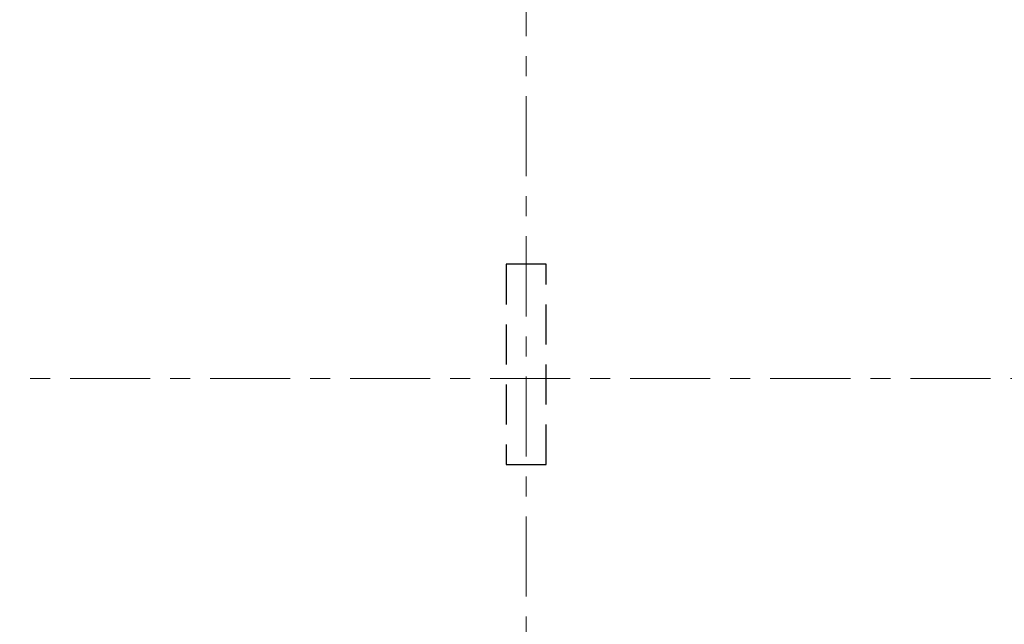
# Model space of a CAD drawing. Header units: metres. Extents: x -38 to 90, y -15 to 21.
# Tile 56 of 127: x 52.42 to 57.34, y 2.07 to 5.09. Entities that reach past the tile are written whole.
import ezdxf

# ---------------------------------------------------------------- set-up
doc = ezdxf.new("R2010")
doc.units = ezdxf.units.M
for name, pattern in [('______11', [0.5, 0.4, -0.05, 0, -0.05]), ('______2', [0.27, 0.2, -0.07]), ('______5', [1.1, 0.8, -0.1, 0.1, -0.1])]:
    doc.linetypes.add(name, pattern=pattern)
doc.layers.add('XR$2$Осевая линия (1)', color=7, linetype='______5', lineweight=13)
doc.layers.add('XR$5$Стена_ бетон несущ.', color=7, linetype='Continuous', lineweight=70, true_color=0xb4b496)

msp = doc.modelspace()

# ---------------------------------------------------------------- linework, layer by layer
at = {"layer": 'XR$2$Осевая линия (1)', "color": 253, "linetype": '______11', "lineweight": 13, "true_color": 0xa0a0a0, "transparency": 33554687}
for p, q in [((54.95, -3.39), (54.95, 8.98)), ((-2.63, 3.3), (62.6, 3.3))]:
    msp.add_line(p, q, dxfattribs=at)
at = {"layer": 'XR$5$Стена_ бетон несущ.', "color": 253, "linetype": '______2', "lineweight": -3, "true_color": 0xa0a0a0, "transparency": 33554687}
for p, q in [((55.05, 3.87), (54.85, 3.87)), ((54.85, 3.87), (54.85, 2.87)), ((55.05, 2.87), (55.05, 3.87)), ((54.85, 2.87), (55.05, 2.87))]:
    msp.add_line(p, q, dxfattribs=at)

doc.saveas('drawing.dxf')
